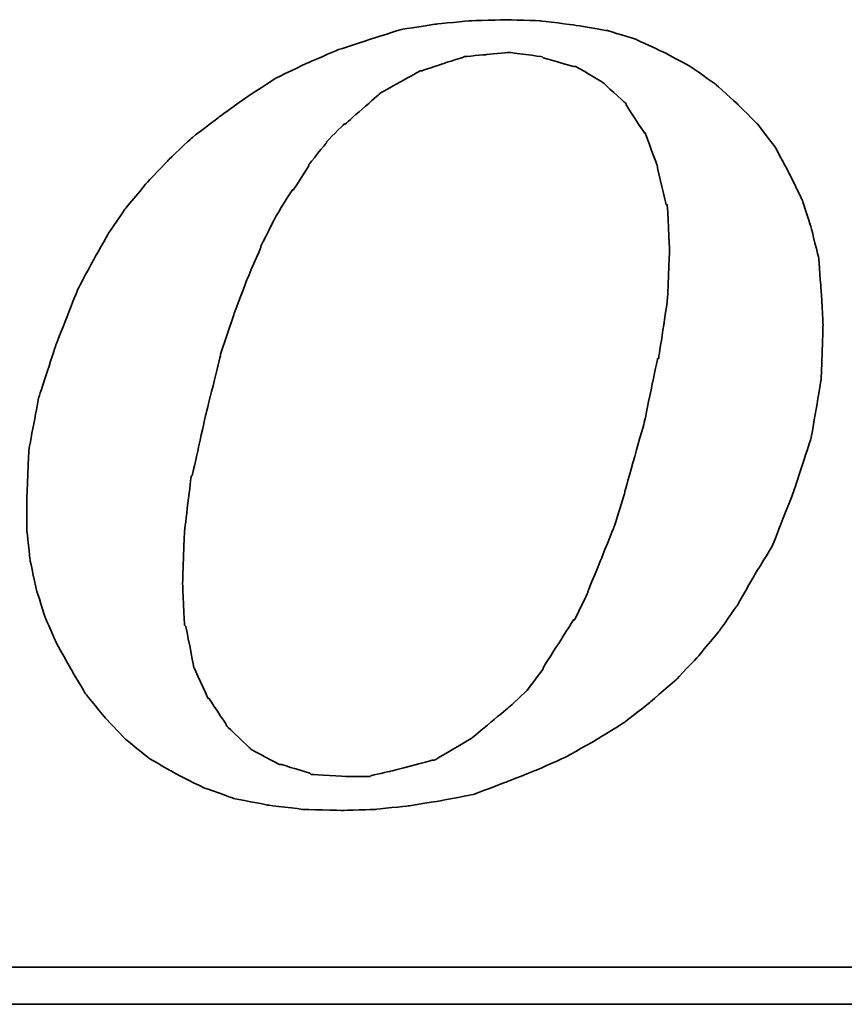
# Model space of a CAD drawing. Header units: millimetres. Extents: x 585 to 801, y 201 to 308.
# Tile 62 of 70: x 752.63 to 754.93, y 226.08 to 228.82. Entities that reach past the tile are written whole.
import ezdxf

# ---------------------------------------------------------------- set-up
doc = ezdxf.new("R2010")
doc.units = ezdxf.units.MM
doc.header["$LTSCALE"] = 0.15
doc.layers.add('DIM', color=4, linetype='CONTINUOUS')
doc.layers.add('layer 1', color=7, linetype='CONTINUOUS')

# ---------------------------------------------------------------- blocks, each defined once
blk = doc.blocks.new('TBI MOTION logo(完整正式版)')
at = {"layer": 'layer 1', "color": 22, "lineweight": 35}
for points, knots in [([(35.79625, -6.98375), (35.79625, -6.98375), (36.23125, -7.43875), (36.23125, -7.43875), (36.23125, -7.43875), (36.23125, -7.43875), (36.75625, -7.87125), (36.75625, -7.87125), (36.75625, -7.87125), (36.75625, -7.87125), (37.33125, -8.20375), (37.33125, -8.20375), (37.33125, -8.20375), (37.33125, -8.20375), (37.95625, -8.51875), (37.95625, -8.51875), (37.95625, -8.51875), (37.95625, -8.51875), (38.62625, -8.75875), (38.62625, -8.75875), (38.62625, -8.75875), (38.62625, -8.75875), (39.37125, -8.90375), (39.37125, -8.90375), (39.37125, -8.90375), (39.37125, -8.90375), (40.14125, -8.99875), (40.14125, -8.99875), (40.14125, -8.99875), (40.14125, -8.99875), (41.02625, -9.02375), (41.02625, -9.02375), (41.02625, -9.02375), (41.02625, -9.02375), (41.74625, -8.99875), (41.74625, -8.99875), (41.74625, -8.99875), (41.74625, -8.99875), (42.46625, -8.92375), (42.46625, -8.92375), (42.46625, -8.92375), (42.46625, -8.92375), (43.21125, -8.80625), (43.21125, -8.80625), (43.21125, -8.80625), (43.21125, -8.80625), (43.93125, -8.66375), (43.93125, -8.66375), (43.93125, -8.66375), (43.93125, -8.66375), (44.62625, -8.39875), (44.62625, -8.39875), (44.62625, -8.39875), (44.62625, -8.39875), (45.29625, -8.13375), (45.29625, -8.13375), (45.29625, -8.13375), (45.29625, -8.13375), (45.94625, -7.84375), (45.94625, -7.84375), (45.94625, -7.84375), (45.94625, -7.84375), (46.61625, -7.46375), (46.61625, -7.46375), (46.61625, -7.46375), (46.61625, -7.46375), (47.24125, -7.07875), (47.24125, -7.07875), (47.24125, -7.07875), (47.24125, -7.07875), (47.81625, -6.62375), (47.81625, -6.62375), (47.81625, -6.62375), (47.81625, -6.62375), (48.36875, -6.14375), (48.36875, -6.14375), (48.36875, -6.14375), (48.36875, -6.14375), (48.84625, -5.64125), (48.84625, -5.64125), (48.84625, -5.64125), (48.84625, -5.64125), (49.32625, -5.06375), (49.32625, -5.06375), (49.32625, -5.06375), (49.32625, -5.06375), (49.71125, -4.51374), (49.71125, -4.51374), (49.71125, -4.51374), (49.71125, -4.51374), (50.09625, -3.83874), (50.09625, -3.83874), (50.09625, -3.83874), (50.09625, -3.83874), (50.48125, -3.21374), (50.48125, -3.21374), (50.48125, -3.21374), (50.48125, -3.21374), (50.96125, -1.99125), (50.96125, -1.99125), (50.96125, -1.99125), (50.96125, -1.99125), (51.34375, -0.81875), (51.34375, -0.81875), (51.34375, -0.81875), (51.34375, -0.81875), (51.56125, 0.45624), (51.56125, 0.45624), (51.56125, 0.45624), (51.56125, 0.45624), (51.60625, 1.67624), (51.60625, 1.67624), (51.60625, 1.67624), (51.60625, 1.67624), (51.56125, 2.44625), (51.56125, 2.44625), (51.56125, 2.44625), (51.56125, 2.44625), (51.51125, 3.14125), (51.51125, 3.14125), (51.51125, 3.14125), (51.51125, 3.14125), (51.34375, 3.81125), (51.34375, 3.81125), (51.34375, 3.81125), (51.34375, 3.81125), (51.15125, 4.41125), (51.15125, 4.41125), (51.15125, 4.41125), (51.15125, 4.41125), (50.86125, 5.01125), (50.86125, 5.01125), (50.86125, 5.01125), (50.86125, 5.01125), (50.55125, 5.58875), (50.55125, 5.58875), (50.55125, 5.58875), (50.55125, 5.58875), (50.16625, 6.09125), (50.16625, 6.09125), (50.16625, 6.09125), (50.16625, 6.09125), (49.71125, 6.54875), (49.71125, 6.54875), (49.71125, 6.54875), (49.71125, 6.54875), (49.23125, 6.98125), (49.23125, 6.98125), (49.23125, 6.98125), (49.23125, 6.98125), (48.67875, 7.36625), (48.67875, 7.36625), (48.67875, 7.36625), (48.67875, 7.36625), (48.10375, 7.67625), (48.10375, 7.67625), (48.10375, 7.67625), (48.10375, 7.67625), (47.48125, 7.96375), (47.48125, 7.96375), (47.48125, 7.96375), (47.48125, 7.96375), (46.85625, 8.15625), (46.85625, 8.15625), (46.85625, 8.15625), (46.85625, 8.15625), (46.13625, 8.27624), (46.13625, 8.27624), (46.13625, 8.27624), (46.13625, 8.27624), (45.39125, 8.37125), (45.39125, 8.37125), (45.39125, 8.37125), (45.39125, 8.37125), (44.62625, 8.39624), (44.62625, 8.39624), (44.62625, 8.39624), (44.62625, 8.39624), (43.83625, 8.37125), (43.83625, 8.37125), (43.83625, 8.37125), (43.83625, 8.37125), (43.09125, 8.30125), (43.09125, 8.30125), (43.09125, 8.30125), (43.09125, 8.30125), (42.32125, 8.18125), (42.32125, 8.18125), (42.32125, 8.18125), (42.32125, 8.18125), (41.62875, 7.96375), (41.62875, 7.96375), (41.62875, 7.96375), (41.62875, 7.96375), (40.90625, 7.72625), (40.90625, 7.72625), (40.90625, 7.72625), (40.90625, 7.72625), (40.23624, 7.43625), (40.23624, 7.43625), (40.23624, 7.43625), (40.23624, 7.43625), (39.54124, 7.10125), (39.54124, 7.10125), (39.54124, 7.10125), (39.54124, 7.10125), (38.91625, 6.69125), (38.91625, 6.69125), (38.91625, 6.69125), (38.91625, 6.69125), (38.31625, 6.26125), (38.31625, 6.26125), (38.31625, 6.26125), (38.31625, 6.26125), (37.69125, 5.78125), (37.69125, 5.78125), (37.69125, 5.78125), (37.69125, 5.78125), (37.18625, 5.30125), (37.18625, 5.30125), (37.18625, 5.30125), (37.18625, 5.30125), (36.70625, 4.79624), (36.70625, 4.79624), (36.70625, 4.79624), (36.70625, 4.79624), (36.23125, 4.22125), (36.23125, 4.22125), (36.23125, 4.22125), (36.23125, 4.22125), (35.87124, 3.69375), (35.87124, 3.69375), (35.87124, 3.69375), (35.87124, 3.69375), (35.53125, 3.09125), (35.53125, 3.09125), (35.53125, 3.09125), (35.53125, 3.09125), (35.19875, 2.47125), (35.19875, 2.47125), (35.19875, 2.47125), (35.19875, 2.47125), (34.71625, 1.24625), (34.71625, 1.24625), (34.71625, 1.24625), (34.71625, 1.24625), (34.33125, 0.06874), (34.33125, 0.06874), (34.33125, 0.06874), (34.33125, 0.06874), (34.11625, -1.07875), (34.11625, -1.07875), (34.11625, -1.07875), (34.11625, -1.07875), (34.07125, -2.15875), (34.07125, -2.15875), (34.07125, -2.15875), (34.07125, -2.15875), (34.07125, -2.85375), (34.07125, -2.85375), (34.07125, -2.85375), (34.07125, -2.85375), (34.14125, -3.50375), (34.14125, -3.50375), (34.14125, -3.50375), (34.14125, -3.50375), (34.28625, -4.17375), (34.28625, -4.17375), (34.28625, -4.17375), (34.28625, -4.17375), (34.47625, -4.77624), (34.47625, -4.77624), (34.47625, -4.77624), (34.47625, -4.77624), (34.71625, -5.32625), (34.71625, -5.32625), (34.71625, -5.32625), (34.71625, -5.32625), (35.05375, -5.92875), (35.05375, -5.92875), (35.05375, -5.92875), (35.05375, -5.92875), (35.36375, -6.45375), (35.36375, -6.45375), (35.36375, -6.45375), (35.36375, -6.45375), (35.79625, -6.98375), (35.79625, -6.98375)], [0, 0, 0, 0, 0.01388889, 0.01388889, 0.01388889, 0.0138889, 0.02777778, 0.02777778, 0.02777778, 0.02777779, 0.04166667, 0.04166667, 0.04166667, 0.04166668, 0.05555556, 0.05555556, 0.05555556, 0.05555557, 0.06944444, 0.06944444, 0.06944444, 0.06944445, 0.08333333, 0.08333333, 0.08333333, 0.08333334, 0.09722222, 0.09722222, 0.09722222, 0.09722223, 0.11111111, 0.11111111, 0.11111111, 0.11111112, 0.125, 0.125, 0.125, 0.12500001, 0.13888889, 0.13888889, 0.13888889, 0.1388889, 0.15277778, 0.15277778, 0.15277778, 0.15277779, 0.16666667, 0.16666667, 0.16666667, 0.16666668, 0.18055556, 0.18055556, 0.18055556, 0.18055557, 0.19444444, 0.19444444, 0.19444444, 0.19444445, 0.20833333, 0.20833333, 0.20833333, 0.20833334, 0.22222222, 0.22222222, 0.22222222, 0.22222223, 0.23611111, 0.23611111, 0.23611111, 0.23611112, 0.25, 0.25, 0.25, 0.25000001, 0.26388889, 0.26388889, 0.26388889, 0.2638889, 0.27777778, 0.27777778, 0.27777778, 0.27777779, 0.29166667, 0.29166667, 0.29166667, 0.29166668, 0.30555556, 0.30555556, 0.30555556, 0.30555557, 0.31944444, 0.31944444, 0.31944444, 0.31944445, 0.33333333, 0.33333333, 0.33333333, 0.33333334, 0.34722222, 0.34722222, 0.34722222, 0.34722223, 0.36111111, 0.36111111, 0.36111111, 0.36111112, 0.375, 0.375, 0.375, 0.37500001, 0.38888889, 0.38888889, 0.38888889, 0.3888889, 0.40277778, 0.40277778, 0.40277778, 0.40277779, 0.41666667, 0.41666667, 0.41666667, 0.41666668, 0.43055556, 0.43055556, 0.43055556, 0.43055557, 0.44444444, 0.44444444, 0.44444444, 0.44444445, 0.45833333, 0.45833333, 0.45833333, 0.45833334, 0.47222222, 0.47222222, 0.47222222, 0.47222223, 0.48611111, 0.48611111, 0.48611111, 0.48611112, 0.5, 0.5, 0.5, 0.50000001, 0.51388889, 0.51388889, 0.51388889, 0.5138889, 0.52777778, 0.52777778, 0.52777778, 0.52777779, 0.54166667, 0.54166667, 0.54166667, 0.54166668, 0.55555556, 0.55555556, 0.55555556, 0.55555557, 0.56944444, 0.56944444, 0.56944444, 0.56944445, 0.58333333, 0.58333333, 0.58333333, 0.58333334, 0.59722222, 0.59722222, 0.59722222, 0.59722223, 0.61111111, 0.61111111, 0.61111111, 0.61111112, 0.625, 0.625, 0.625, 0.62500001, 0.63888889, 0.63888889, 0.63888889, 0.6388889, 0.65277778, 0.65277778, 0.65277778, 0.65277779, 0.66666667, 0.66666667, 0.66666667, 0.66666668, 0.68055556, 0.68055556, 0.68055556, 0.68055557, 0.69444444, 0.69444444, 0.69444444, 0.69444445, 0.70833333, 0.70833333, 0.70833333, 0.70833334, 0.72222222, 0.72222222, 0.72222222, 0.72222223, 0.73611111, 0.73611111, 0.73611111, 0.73611112, 0.75, 0.75, 0.75, 0.75000001, 0.76388889, 0.76388889, 0.76388889, 0.7638889, 0.77777778, 0.77777778, 0.77777778, 0.77777779, 0.79166667, 0.79166667, 0.79166667, 0.79166668, 0.80555556, 0.80555556, 0.80555556, 0.80555557, 0.81944444, 0.81944444, 0.81944444, 0.81944445, 0.83333333, 0.83333333, 0.83333333, 0.83333334, 0.84722222, 0.84722222, 0.84722222, 0.84722223, 0.86111111, 0.86111111, 0.86111111, 0.86111112, 0.875, 0.875, 0.875, 0.87500001, 0.88888889, 0.88888889, 0.88888889, 0.8888889, 0.90277778, 0.90277778, 0.90277778, 0.90277779, 0.91666667, 0.91666667, 0.91666667, 0.91666668, 0.93055556, 0.93055556, 0.93055556, 0.93055557, 0.94444444, 0.94444444, 0.94444444, 0.94444445, 0.95833333, 0.95833333, 0.95833333, 0.95833334, 0.97222222, 0.97222222, 0.97222222, 0.97222223, 0.98611111, 0.98611111, 0.98611111, 0.98611112, 1, 1, 1, 1]), ([(38.33875, 1.03124), (38.33875, 1.03124), (38.62625, 1.89625), (38.62625, 1.89625), (38.62625, 1.89625), (38.62625, 1.89625), (38.91625, 2.66375), (38.91625, 2.66375), (38.91625, 2.66375), (38.91625, 2.66375), (39.22625, 3.38125), (39.22625, 3.38125), (39.22625, 3.38125), (39.22625, 3.38125), (39.22625, 3.40624), (39.22625, 3.40624), (39.22625, 3.40624), (39.22625, 3.40624), (39.56124, 4.07624), (39.56124, 4.07624), (39.56124, 4.07624), (39.56124, 4.07624), (39.92125, 4.65125), (39.92125, 4.65125), (39.92125, 4.65125), (39.92125, 4.65125), (39.94625, 4.65125), (39.94625, 4.65125), (39.94625, 4.65125), (39.94625, 4.65125), (40.28125, 5.17875), (40.28125, 5.17875), (40.28125, 5.17875), (40.28125, 5.17875), (40.28125, 5.20375), (40.28125, 5.20375), (40.28125, 5.20375), (40.28125, 5.20375), (40.66875, 5.68625), (40.66875, 5.68625), (40.66875, 5.68625), (40.66875, 5.68625), (40.66875, 5.70625), (40.66875, 5.70625), (40.66875, 5.70625), (40.66875, 5.70625), (41.05124, 6.09125), (41.05124, 6.09125), (41.05124, 6.09125), (41.05124, 6.09125), (41.07625, 6.09125), (41.07625, 6.09125), (41.07625, 6.09125), (41.07625, 6.09125), (41.84125, 6.76625), (41.84125, 6.76625), (41.84125, 6.76625), (41.84125, 6.76625), (41.86625, 6.78625), (41.86625, 6.78625), (41.86625, 6.78625), (41.86625, 6.78625), (42.73125, 7.26624), (42.73125, 7.26624), (42.73125, 7.26624), (42.73125, 7.26624), (42.75625, 7.26624), (42.75625, 7.26624), (42.75625, 7.26624), (42.75625, 7.26624), (43.18625, 7.41125), (43.18625, 7.41125), (43.18625, 7.41125), (43.18625, 7.41125), (43.64125, 7.55625), (43.64125, 7.55625), (43.64125, 7.55625), (43.64125, 7.55625), (43.66625, 7.55625), (43.66625, 7.55625), (43.66625, 7.55625), (43.66625, 7.55625), (43.69125, 7.58124), (43.69125, 7.58124), (43.69125, 7.58124), (43.69125, 7.58124), (44.19125, 7.62625), (44.19125, 7.62625), (44.19125, 7.62625), (44.19125, 7.62625), (44.67125, 7.67625), (44.67125, 7.67625), (44.67125, 7.67625), (44.67125, 7.67625), (44.69625, 7.67625), (44.69625, 7.67625), (44.69625, 7.67625), (44.69625, 7.67625), (45.41875, 7.58124), (45.41875, 7.58124), (45.41875, 7.58124), (45.41875, 7.58124), (45.44125, 7.55625), (45.44125, 7.55625), (45.44125, 7.55625), (45.44125, 7.55625), (46.11125, 7.36625), (46.11125, 7.36625), (46.11125, 7.36625), (46.11125, 7.36625), (46.13625, 7.36625), (46.13625, 7.36625), (46.13625, 7.36625), (46.13625, 7.36625), (46.15875, 7.36625), (46.15875, 7.36625), (46.15875, 7.36625), (46.15875, 7.36625), (46.73625, 7.02624), (46.73625, 7.02624), (46.73625, 7.02624), (46.73625, 7.02624), (46.76125, 7.00624), (46.76125, 7.00624), (46.76125, 7.00624), (46.76125, 7.00624), (47.24125, 6.57124), (47.24125, 6.57124), (47.24125, 6.57124), (47.24125, 6.57124), (47.26625, 6.54875), (47.26625, 6.54875), (47.26625, 6.54875), (47.26625, 6.54875), (47.26625, 6.52375), (47.26625, 6.52375), (47.26625, 6.52375), (47.26625, 6.52375), (47.67375, 5.89875), (47.67375, 5.89875), (47.67375, 5.89875), (47.67375, 5.89875), (47.69625, 5.89875), (47.69625, 5.89875), (47.69625, 5.89875), (47.69625, 5.89875), (47.69625, 5.87625), (47.69625, 5.87625), (47.69625, 5.87625), (47.69625, 5.87625), (47.96125, 5.15625), (47.96125, 5.15625), (47.96125, 5.15625), (47.96125, 5.15625), (47.96125, 5.13125), (47.96125, 5.13125), (47.96125, 5.13125), (47.96125, 5.13125), (48.15125, 4.31875), (48.15125, 4.31875), (48.15125, 4.31875), (48.15125, 4.31875), (48.17625, 4.31875), (48.17625, 4.31875), (48.17625, 4.31875), (48.17625, 4.31875), (48.17625, 4.29125), (48.17625, 4.29125), (48.17625, 4.29125), (48.17625, 4.29125), (48.22625, 3.33125), (48.22625, 3.33125), (48.22625, 3.33125), (48.22625, 3.33125), (48.22625, 3.30875), (48.22625, 3.30875), (48.22625, 3.30875), (48.22625, 3.30875), (48.17625, 2.20624), (48.17625, 2.20624), (48.17625, 2.20624), (48.17625, 2.20624), (48.17625, 2.18124), (48.17625, 2.18124), (48.17625, 2.18124), (48.17625, 2.18124), (47.98375, 0.93624), (47.98375, 0.93624), (47.98375, 0.93624), (47.98375, 0.93624), (47.96125, 0.93624), (47.96125, 0.93624), (47.96125, 0.93624), (47.96125, 0.93624), (47.67375, -0.45874), (47.67375, -0.45874), (47.67375, -0.45874), (47.67375, -0.45874), (47.24125, -1.99125), (47.24125, -1.99125), (47.24125, -1.99125), (47.24125, -1.99125), (47.24125, -2.01874), (47.24125, -2.01874), (47.24125, -2.01874), (47.24125, -2.01874), (47.00125, -2.78375), (47.00125, -2.78375), (47.00125, -2.78375), (47.00125, -2.78375), (46.71125, -3.50375), (46.71125, -3.50375), (46.71125, -3.50375), (46.71125, -3.50375), (46.42625, -4.19875), (46.42625, -4.19875), (46.42625, -4.19875), (46.42625, -4.19875), (46.42625, -4.22375), (46.42625, -4.22375), (46.42625, -4.22375), (46.42625, -4.22375), (46.13625, -4.82374), (46.13625, -4.82374), (46.13625, -4.82374), (46.13625, -4.82374), (46.11125, -4.82374), (46.11125, -4.82374), (46.11125, -4.82374), (46.11125, -4.82374), (45.77625, -5.35125), (45.77625, -5.35125), (45.77625, -5.35125), (45.77625, -5.35125), (45.44125, -5.87875), (45.44125, -5.87875), (45.44125, -5.87875), (45.44125, -5.87875), (45.44125, -5.90375), (45.44125, -5.90375), (45.44125, -5.90375), (45.44125, -5.90375), (45.10625, -6.35875), (45.10625, -6.35875), (45.10625, -6.35875), (45.10625, -6.35875), (45.08125, -6.38375), (45.08125, -6.38375), (45.08125, -6.38375), (45.08125, -6.38375), (44.69625, -6.74375), (44.69625, -6.74375), (44.69625, -6.74375), (44.69625, -6.74375), (43.88375, -7.41625), (43.88375, -7.41625), (43.88375, -7.41625), (43.88375, -7.41625), (43.85625, -7.43875), (43.85625, -7.43875), (43.85625, -7.43875), (43.85625, -7.43875), (43.04125, -7.91875), (43.04125, -7.91875), (43.04125, -7.91875), (43.04125, -7.91875), (43.01625, -7.91875), (43.01625, -7.91875), (43.01625, -7.91875), (43.01625, -7.91875), (42.99625, -7.91875), (42.99625, -7.91875), (42.99625, -7.91875), (42.99625, -7.91875), (42.08125, -8.15875), (42.08125, -8.15875), (42.08125, -8.15875), (42.08125, -8.15875), (41.65125, -8.25625), (41.65125, -8.25625), (41.65125, -8.25625), (41.65125, -8.25625), (41.62875, -8.27875), (41.62875, -8.27875), (41.62875, -8.27875), (41.62875, -8.27875), (41.60125, -8.27875), (41.60125, -8.27875), (41.60125, -8.27875), (41.60125, -8.27875), (41.12125, -8.27875), (41.12125, -8.27875), (41.12125, -8.27875), (41.12125, -8.27875), (40.35624, -8.23125), (40.35624, -8.23125), (40.35624, -8.23125), (40.35624, -8.23125), (40.33125, -8.23125), (40.33125, -8.23125), (40.33125, -8.23125), (40.33125, -8.23125), (40.30625, -8.20375), (40.30625, -8.20375), (40.30625, -8.20375), (40.30625, -8.20375), (39.68375, -8.01375), (39.68375, -8.01375), (39.68375, -8.01375), (39.68375, -8.01375), (39.66124, -8.01375), (39.66124, -8.01375), (39.66124, -8.01375), (39.66124, -8.01375), (39.63625, -8.01375), (39.63625, -8.01375), (39.63625, -8.01375), (39.63625, -8.01375), (39.01125, -7.67875), (39.01125, -7.67875), (39.01125, -7.67875), (39.01125, -7.67875), (38.98875, -7.65375), (38.98875, -7.65375), (38.98875, -7.65375), (38.98875, -7.65375), (38.48625, -7.17375), (38.48625, -7.17375), (38.48625, -7.17375), (38.48625, -7.17375), (38.45875, -7.14875), (38.45875, -7.14875), (38.45875, -7.14875), (38.45875, -7.14875), (38.45875, -7.12875), (38.45875, -7.12875), (38.45875, -7.12875), (38.45875, -7.12875), (38.07625, -6.54875), (38.07625, -6.54875), (38.07625, -6.54875), (38.07625, -6.54875), (38.05125, -6.54875), (38.05125, -6.54875), (38.05125, -6.54875), (38.05125, -6.54875), (38.05125, -6.52875), (38.05125, -6.52875), (38.05125, -6.52875), (38.05125, -6.52875), (37.74125, -5.85375), (37.74125, -5.85375), (37.74125, -5.85375), (37.74125, -5.85375), (37.74125, -5.82875), (37.74125, -5.82875), (37.74125, -5.82875), (37.74125, -5.82875), (37.57375, -4.96875), (37.57375, -4.96875), (37.57375, -4.96875), (37.57375, -4.96875), (37.54625, -4.94375), (37.54625, -4.94375), (37.54625, -4.94375), (37.54625, -4.94375), (37.50125, -4.03375), (37.50125, -4.03375), (37.50125, -4.03375), (37.50125, -4.03375), (37.50125, -4.00875), (37.50125, -4.00875), (37.50125, -4.00875), (37.50125, -4.00875), (37.54625, -2.85375), (37.54625, -2.85375), (37.54625, -2.85375), (37.54625, -2.85375), (37.69125, -1.65875), (37.69125, -1.65875), (37.69125, -1.65875), (37.69125, -1.65875), (37.71624, -1.63375), (37.71624, -1.63375), (37.71624, -1.63375), (37.71624, -1.63375), (38.00375, -0.33875), (38.00375, -0.33875), (38.00375, -0.33875), (38.00375, -0.33875), (38.33875, 1.00624), (38.33875, 1.00624), (38.33875, 1.00624), (38.33875, 1.00624), (38.33875, 1.03124), (38.33875, 1.03124)], [0, 0, 0, 0, 0.01010101, 0.01010101, 0.01010101, 0.01010102, 0.02020202, 0.02020202, 0.02020202, 0.02020203, 0.03030303, 0.03030303, 0.03030303, 0.03030304, 0.04040404, 0.04040404, 0.04040404, 0.04040405, 0.05050505, 0.05050505, 0.05050505, 0.05050506, 0.06060606, 0.06060606, 0.06060606, 0.06060607, 0.07070707, 0.07070707, 0.07070707, 0.07070708, 0.08080808, 0.08080808, 0.08080808, 0.08080809, 0.09090909, 0.09090909, 0.09090909, 0.0909091, 0.1010101, 0.1010101, 0.1010101, 0.10101011, 0.11111111, 0.11111111, 0.11111111, 0.11111112, 0.12121212, 0.12121212, 0.12121212, 0.12121213, 0.13131313, 0.13131313, 0.13131313, 0.13131314, 0.14141414, 0.14141414, 0.14141414, 0.14141415, 0.15151515, 0.15151515, 0.15151515, 0.15151516, 0.16161616, 0.16161616, 0.16161616, 0.16161617, 0.17171717, 0.17171717, 0.17171717, 0.17171718, 0.18181818, 0.18181818, 0.18181818, 0.18181819, 0.19191919, 0.19191919, 0.19191919, 0.1919192, 0.2020202, 0.2020202, 0.2020202, 0.20202021, 0.21212121, 0.21212121, 0.21212121, 0.21212122, 0.22222222, 0.22222222, 0.22222222, 0.22222223, 0.23232323, 0.23232323, 0.23232323, 0.23232324, 0.24242424, 0.24242424, 0.24242424, 0.24242425, 0.25252525, 0.25252525, 0.25252525, 0.25252526, 0.26262626, 0.26262626, 0.26262626, 0.26262627, 0.27272727, 0.27272727, 0.27272727, 0.27272728, 0.28282828, 0.28282828, 0.28282828, 0.28282829, 0.29292929, 0.29292929, 0.29292929, 0.2929293, 0.3030303, 0.3030303, 0.3030303, 0.30303031, 0.31313131, 0.31313131, 0.31313131, 0.31313132, 0.32323232, 0.32323232, 0.32323232, 0.32323233, 0.33333333, 0.33333333, 0.33333333, 0.33333334, 0.34343434, 0.34343434, 0.34343434, 0.34343435, 0.35353535, 0.35353535, 0.35353535, 0.35353536, 0.36363636, 0.36363636, 0.36363636, 0.36363637, 0.37373737, 0.37373737, 0.37373737, 0.37373738, 0.38383838, 0.38383838, 0.38383838, 0.38383839, 0.39393939, 0.39393939, 0.39393939, 0.3939394, 0.4040404, 0.4040404, 0.4040404, 0.40404041, 0.41414141, 0.41414141, 0.41414141, 0.41414142, 0.42424242, 0.42424242, 0.42424242, 0.42424243, 0.43434343, 0.43434343, 0.43434343, 0.43434344, 0.44444444, 0.44444444, 0.44444444, 0.44444445, 0.45454545, 0.45454545, 0.45454545, 0.45454546, 0.46464646, 0.46464646, 0.46464646, 0.46464647, 0.47474747, 0.47474747, 0.47474747, 0.47474748, 0.48484848, 0.48484848, 0.48484848, 0.48484849, 0.49494949, 0.49494949, 0.49494949, 0.4949495, 0.50505051, 0.50505051, 0.50505051, 0.50505052, 0.51515152, 0.51515152, 0.51515152, 0.51515153, 0.52525253, 0.52525253, 0.52525253, 0.52525254, 0.53535354, 0.53535354, 0.53535354, 0.53535355, 0.54545455, 0.54545455, 0.54545455, 0.54545456, 0.55555556, 0.55555556, 0.55555556, 0.55555557, 0.56565657, 0.56565657, 0.56565657, 0.56565658, 0.57575758, 0.57575758, 0.57575758, 0.57575759, 0.58585859, 0.58585859, 0.58585859, 0.5858586, 0.5959596, 0.5959596, 0.5959596, 0.59595961, 0.60606061, 0.60606061, 0.60606061, 0.60606062, 0.61616162, 0.61616162, 0.61616162, 0.61616163, 0.62626263, 0.62626263, 0.62626263, 0.62626264, 0.63636364, 0.63636364, 0.63636364, 0.63636365, 0.64646465, 0.64646465, 0.64646465, 0.64646466, 0.65656566, 0.65656566, 0.65656566, 0.65656567, 0.66666667, 0.66666667, 0.66666667, 0.66666668, 0.67676768, 0.67676768, 0.67676768, 0.67676769, 0.68686869, 0.68686869, 0.68686869, 0.6868687, 0.6969697, 0.6969697, 0.6969697, 0.69696971, 0.70707071, 0.70707071, 0.70707071, 0.70707072, 0.71717172, 0.71717172, 0.71717172, 0.71717173, 0.72727273, 0.72727273, 0.72727273, 0.72727274, 0.73737374, 0.73737374, 0.73737374, 0.73737375, 0.74747475, 0.74747475, 0.74747475, 0.74747476, 0.75757576, 0.75757576, 0.75757576, 0.75757577, 0.76767677, 0.76767677, 0.76767677, 0.76767678, 0.77777778, 0.77777778, 0.77777778, 0.77777779, 0.78787879, 0.78787879, 0.78787879, 0.7878788, 0.7979798, 0.7979798, 0.7979798, 0.79797981, 0.80808081, 0.80808081, 0.80808081, 0.80808082, 0.81818182, 0.81818182, 0.81818182, 0.81818183, 0.82828283, 0.82828283, 0.82828283, 0.82828284, 0.83838384, 0.83838384, 0.83838384, 0.83838385, 0.84848485, 0.84848485, 0.84848485, 0.84848486, 0.85858586, 0.85858586, 0.85858586, 0.85858587, 0.86868687, 0.86868687, 0.86868687, 0.86868688, 0.87878788, 0.87878788, 0.87878788, 0.87878789, 0.88888889, 0.88888889, 0.88888889, 0.8888889, 0.8989899, 0.8989899, 0.8989899, 0.89898991, 0.90909091, 0.90909091, 0.90909091, 0.90909092, 0.91919192, 0.91919192, 0.91919192, 0.91919193, 0.92929293, 0.92929293, 0.92929293, 0.92929294, 0.93939394, 0.93939394, 0.93939394, 0.93939395, 0.94949495, 0.94949495, 0.94949495, 0.94949496, 0.95959596, 0.95959596, 0.95959596, 0.95959597, 0.96969697, 0.96969697, 0.96969697, 0.96969698, 0.97979798, 0.97979798, 0.97979798, 0.97979799, 0.98989899, 0.98989899, 0.98989899, 0.989899, 1, 1, 1, 1]), ([(75.90875, -9.47875), (75.90875, -9.47875), (75.90875, -12.28625), (75.90875, -12.28625), (75.90875, -12.28625), (75.90875, -12.28625), (75.90875, -12.47875), (75.90875, -12.47875), (75.90875, -12.47875), (75.90875, -12.47875), (75.71625, -12.47875), (75.71625, -12.47875), (75.71625, -12.47875), (75.71625, -12.47875), (-88.32875, -12.47875), (-88.32875, -12.47875), (-88.32875, -12.47875), (-88.32875, -12.47875), (-88.32875, -13.29375), (-88.32875, -13.29375), (-88.32875, -13.29375), (-88.32875, -13.29375), (82.89125, -13.29375), (82.89125, -13.29375), (82.89125, -13.29375), (82.89125, -13.29375), (75.90875, -9.47875), (75.90875, -9.47875)], [0, 0, 0, 0, 0.14285714, 0.14285714, 0.14285714, 0.14285715, 0.28571429, 0.28571429, 0.28571429, 0.2857143, 0.42857143, 0.42857143, 0.42857143, 0.42857144, 0.57142857, 0.57142857, 0.57142857, 0.57142858, 0.71428571, 0.71428571, 0.71428571, 0.71428572, 0.85714286, 0.85714286, 0.85714286, 0.85714287, 1, 1, 1, 1])]:
    blk.add_open_spline(points, degree=3, knots=knots, dxfattribs=at)

msp = doc.modelspace()

# ---------------------------------------------------------------- block references
at = {"layer": 'DIM', "color": 7, "xscale": 0.1265115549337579, "yscale": 0.1265115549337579, "zscale": 0.1265115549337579}
msp.add_blockref('TBI MOTION logo(完整正式版)', (748.3378, 227.7601), dxfattribs=at)

doc.saveas('drawing.dxf')
